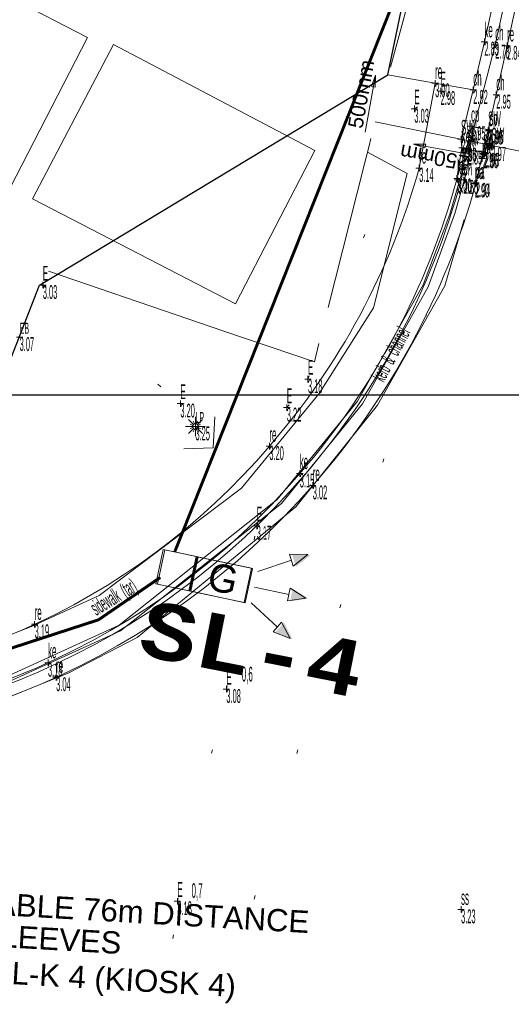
# Model space of a CAD drawing. Header units: millimetres. Extents: x -79464 to -76785, y -3788210 to -3782955.
# Tile 129 of 131: x -78659 to -78646, y -3784016 to -3783990. Entities that reach past the tile are written whole.
import ezdxf
from ezdxf.enums import TextEntityAlignment as Align

# ---------------------------------------------------------------- set-up
doc = ezdxf.new("R2010")
doc.units = ezdxf.units.MM
doc.header["$LTSCALE"] = 8
doc.header["$MEASUREMENT"] = 0
for name, pattern in [('DASHED', [0.75, 0.5, -0.25]), ('DOTX2', [0.5, 0, -0.5]), ('FPHANT', [10, 5, -1, 1, -1, 1, -1]), ('PHANTOMX2', [5, 2.5, -0.5, 0.5, -0.5, 0.5, -0.5])]:
    doc.linetypes.add(name, pattern=pattern)
doc.layers.add('AGI32-Project_1-LUMINAIRE', color=7, linetype='Continuous', lineweight=0)
for name, color, linetype in [('BUILDINGS', 7, 'Continuous'), ('DETAIL', 7, 'Continuous'), ('EDGE OF PAVING', 7, 'Continuous'), ('FENCE', 7, 'Continuous'), ('GRID', 7, 'Continuous'), ('PLL - (Lighting Layout)', 190, 'Continuous'), ('PLL - [Text]', 110, 'Continuous'), ('PREVIOUS SURVEY', 9, 'Continuous'), ('PRL - Existing', 170, 'Continuous'), ('ROAD', 7, 'Continuous'), ('STORMWATER MANHOLE', 7, 'Continuous')]:
    doc.layers.add(name, color=color, linetype=linetype)
doc.layers.add('PREVIOUS SURVEY PERIMETER', color=3, linetype='Continuous', plot=False)
doc.styles.add('AGI32-Courier New-Bold', font='courbd.ttf')
doc.styles.add('MM-STANDARD', font='MM-STANDARD', dxfattribs={"height": 1})
doc.styles.add('Style-Arial', font='arial.ttf')
doc.styles.add('Swiss1', font='txt', dxfattribs={"height": 1})
doc.styles.add('Swiss600', font='txt', dxfattribs={"height": 600})

# ---------------------------------------------------------------- blocks, each defined once
blk = doc.blocks.new('AGI32-IDptfrja-Project_1-LUMINAIRE-L2c_Symbol')
at = {"layer": 'PLL - (Lighting Layout)', "linetype": 'ByBlock', "lineweight": 0}
h = blk.add_hatch(color=256, dxfattribs=at)
h.dxf.hatch_style = 1
h.paths.add_polyline_path([(0.8038, 0.4279), (0.6366, 0.399), (0.694, 0.2985)])
h = blk.add_hatch(color=256, dxfattribs=at)
h.dxf.hatch_style = 1
h.paths.add_polyline_path([(0.8677, 0.0443), (0.7082, 0.1021), (0.7082, -0.0136)])
h = blk.add_hatch(color=256, dxfattribs=at)
h.dxf.hatch_style = 1
h.paths.add_polyline_path([(0.8038, -0.3393), (0.6366, -0.3104), (0.694, -0.21)])
for p, q in [((0.8038, 0.4279, 0.0896), (0.6366, 0.399, 0.0896)), ((0.694, 0.2985, 0.0896), (0.6366, 0.399, 0.0896)), ((0.8038, 0.4279, 0.0896), (0.694, 0.2985, 0.0896)), ((0.3825, 0.1872, 0.0896), (0.6653, 0.3487, 0.0896)), ((-0.5741, 0.2469, 0.0601), (-0.261, 0.2469, 0.0601)), ((-0.261, 0.2469), (-0.5741, 0.2469)), ((-0.5741, -0.1564, 0.0601), (-0.5741, 0.2469, 0.0601)), ((-0.5741, 0.2469), (-0.5741, -0.1564)), ((-0.5741, 0.2469), (-0.261, 0.2469)), ((-0.5741, -0.1564), (-0.5741, 0.2469)), ((-0.261, 0.2469, 0.0601), (-0.5741, 0.2469, 0.0601)), ((-0.5741, 0.2469, 0.0601), (-0.5741, -0.1564, 0.0601)), ((-0.261, -0.1564, 0.0299), (-0.2614, 0.2469, 0.0299)), ((-0.261, -0.1564, 0.0601), (-0.2614, 0.2469, 0.0601)), ((-0.2614, 0.2469, 0.0299), (-0.261, -0.1564, 0.0299)), ((-0.2614, 0.2469, 0.0601), (-0.261, -0.1564, 0.0601)), ((-0.2613, 0.2469, 0.0299), (0.261, 0.2469, 0.0299)), ((-0.2613, 0.2469, 0.0601), (0.261, 0.2469, 0.0601)), ((0.261, 0.2469, 0.0299), (-0.2613, 0.2469, 0.0299)), ((0.261, 0.2469, 0.0601), (-0.2613, 0.2469, 0.0601)), ((-0.261, 0.2469, 0.0601), (-0.261, -0.1564, 0.0601)), ((-0.261, -0.1564), (-0.261, 0.2469)), ((-0.261, 0.2469), (-0.261, -0.1564)), ((-0.261, -0.1564, 0.0601), (-0.261, 0.2469, 0.0601)), ((0.261, 0.2469, 0.0299), (0.261, -0.1564, 0.0299)), ((0.261, -0.1564, 0.0299), (0.261, 0.2469, 0.0299)), ((0.261, 0.215, 0.0601), (0.261, -0.1564, 0.0601)), ((0.261, -0.1564, 0.0601), (0.261, 0.215, 0.0601)), ((-0.5741, 0.1564), (-0.5741, 0.1564, 0.0601)), ((-0.5741, 0.1564, 0.0601), (-0.5741, 0.1564)), ((-0.2613, 0.1564, 0.0299), (-0.2613, 0.1564, 0.0601)), ((-0.2613, 0.1564, 0.0601), (-0.2613, 0.1564, 0.0299)), ((-0.261, 0.1564, 0.0601), (-0.261, 0.1564)), ((-0.261, 0.1564), (-0.261, 0.1564, 0.0601)), ((0.261, 0.1564, 0.0601), (0.261, 0.1564, 0.0299)), ((0.261, 0.1564, 0.0299), (0.261, 0.1564, 0.0601)), ((0.7082, -0.0136, 0.0896), (0.7082, 0.1021, 0.0896)), ((0.8677, 0.0443, 0.0896), (0.7082, 0.1021, 0.0896)), ((0.3825, 0.0443, 0.0896), (0.7082, 0.0443, 0.0896)), ((0.8677, 0.0443, 0.0896), (0.7082, -0.0136, 0.0896)), ((-0.261, -0.1564, 0.0601), (-0.5741, -0.1564, 0.0601)), ((-0.5741, -0.1564, 0.0601), (-0.5741, -0.1564)), ((-0.5741, -0.1564), (-0.261, -0.1564)), ((-0.5741, -0.1564), (-0.5741, -0.1564, 0.0601)), ((-0.261, -0.1564), (-0.5741, -0.1564)), ((-0.5741, -0.1564, 0.0601), (-0.261, -0.1564, 0.0601)), ((0.261, -0.1564, 0.0299), (-0.261, -0.1564, 0.0299)), ((-0.261, -0.1564, 0.0601), (-0.261, -0.1564)), ((-0.261, -0.1564), (-0.261, -0.1564, 0.0601)), ((0.261, -0.1564, 0.0601), (-0.261, -0.1564, 0.0601)), ((-0.261, -0.1564, 0.0601), (-0.261, -0.1564, 0.0299)), ((-0.261, -0.1564, 0.0299), (0.261, -0.1564, 0.0299)), ((-0.261, -0.1564, 0.0299), (-0.261, -0.1564, 0.0601)), ((-0.261, -0.1564, 0.0601), (0.261, -0.1564, 0.0601)), ((0.261, -0.1564, 0.0601), (0.261, -0.1564, 0.0299)), ((0.261, -0.1564, 0.0299), (0.261, -0.1564, 0.0601)), ((0.3825, -0.0987, 0.0896), (0.6653, -0.2602, 0.0896)), ((0.694, -0.21, 0.0896), (0.6366, -0.3104, 0.0896)), ((0.8038, -0.3393, 0.0896), (0.694, -0.21, 0.0896)), ((0.8038, -0.3393, 0.0896), (0.6366, -0.3104, 0.0896))]:
    blk.add_line(p, q, dxfattribs=at)
at = {"layer": 'PLL - [Text]', "linetype": 'ByBlock', "lineweight": 0, "insert": (-0.1051, 0.1705), "char_height": 0.2667, "attachment_point": 1, "style": 'Swiss1'}
blk.add_mtext_dynamic_manual_height_columns('F', width=0.5, gutter_width=5, heights=[0], dxfattribs=at)
blk = doc.blocks.new('AGI32-IDptfrja-Project_1-LUMINAIRE-L2c_12-1')
at = {"layer": 'AGI32-Project_1-LUMINAIRE', "color": 7, "linetype": 'ByBlock', "lineweight": 0, "xscale": 3, "yscale": 3, "zscale": 3}
blk.add_blockref('AGI32-IDptfrja-Project_1-LUMINAIRE-L2c_Symbol', (0, 0), dxfattribs=at)
blk = doc.blocks.new('AGI32-IDptfrja-Project_1-LUMINAIRE-L2c_12-2')
at = {"layer": 'AGI32-Project_1-LUMINAIRE', "color": 7, "linetype": 'ByBlock', "lineweight": 0, "xscale": 3, "yscale": 3, "zscale": 3}
blk.add_blockref('AGI32-IDptfrja-Project_1-LUMINAIRE-L2c_Symbol', (0, 0), dxfattribs=at)
blk = doc.blocks.new('AGI32-IDptfrja-Project_1-LUMINAIRE-L2c_12-3')
at = {"layer": 'AGI32-Project_1-LUMINAIRE', "color": 7, "linetype": 'ByBlock', "lineweight": 0, "xscale": 3, "yscale": 3, "zscale": 3}
blk.add_blockref('AGI32-IDptfrja-Project_1-LUMINAIRE-L2c_Symbol', (0, 0), dxfattribs=at)
blk = doc.blocks.new('AGI32-IDptfrja-Project_1-LUMINAIRE-L2c_12_Labels')
at = {"layer": 'PLL - [Text]', "linetype": 'ByBlock', "lineweight": 0, "insert": (3.601, 2.169, 15), "char_height": 1.5, "width": 7.86414, "attachment_point": 1, "style": 'AGI32-Courier New-Bold'}
blk.add_mtext('FL-6', dxfattribs=at)
blk = doc.blocks.new('AGI32-IDptfrja-Project_1-LUMINAIRE-L2c_12')
at = {"layer": 'PLL - (Lighting Layout)', "linetype": 'ByBlock', "lineweight": 0}
for q in [(-1.386, 2.401, -0.122), (-1.386, -2.401, -0.122), (2.772, 0, -0.122)]:
    blk.add_line((0, 0), q, dxfattribs=at)
at = {"layer": 'AGI32-Project_1-LUMINAIRE', "color": 7, "linetype": 'ByBlock', "lineweight": 0, "extrusion": (0.086824, -0.150384, 0.984808), "rotation": 90}
blk.add_blockref('AGI32-IDptfrja-Project_1-LUMINAIRE-L2c_12-2', (0, 4.432, -0.781), dxfattribs=at)
at = {"layer": 'AGI32-Project_1-LUMINAIRE', "color": 7, "linetype": 'ByBlock', "lineweight": 0, "extrusion": (-0.173648, 0, 0.984808), "rotation": 90}
blk.add_blockref('AGI32-IDptfrja-Project_1-LUMINAIRE-L2c_12-1', (0, 4.432, -0.781), dxfattribs=at)
at = {"layer": 'AGI32-Project_1-LUMINAIRE', "color": 7, "linetype": 'ByBlock', "lineweight": 0, "rotation": 70.90374274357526}
blk.add_blockref('AGI32-IDptfrja-Project_1-LUMINAIRE-L2c_12_Labels', (-4.416, -7.308, -15), dxfattribs=at)
at = {"layer": 'AGI32-Project_1-LUMINAIRE', "color": 7, "linetype": 'ByBlock', "lineweight": 0, "extrusion": (0.086824, 0.150384, 0.984808), "rotation": 90}
blk.add_blockref('AGI32-IDptfrja-Project_1-LUMINAIRE-L2c_12-3', (0, 4.432, -0.781), dxfattribs=at)
blk = doc.blocks.new('AGI32-IDptfrja-Project_1-LUMINAIRE-L4_Symbol')
at = {"layer": 'PLL - (Lighting Layout)', "linetype": 'ByBlock', "lineweight": 0}
h = blk.add_hatch(color=256, dxfattribs=at)
h.dxf.hatch_style = 1
h.paths.add_polyline_path([(0.7519, 0.3809), (0.5847, 0.352), (0.6421, 0.2516)])
h = blk.add_hatch(color=256, dxfattribs=at)
h.dxf.hatch_style = 1
h.paths.add_polyline_path([(0.8158, -0.0027), (0.6563, 0.0551), (0.6563, -0.0605)])
h = blk.add_hatch(color=256, dxfattribs=at)
h.dxf.hatch_style = 1
h.paths.add_polyline_path([(0.7519, -0.3863), (0.5847, -0.3574), (0.6421, -0.257)])
for p, q in [((0.7519, 0.3809, 0.0896), (0.5847, 0.352, 0.0896)), ((0.6421, 0.2516, 0.0896), (0.5847, 0.352, 0.0896)), ((0.7519, 0.3809, 0.0896), (0.6421, 0.2516, 0.0896)), ((0.3306, 0.1403, 0.0896), (0.6134, 0.3018, 0.0896)), ((-0.5741, 0.1564), (-0.5741, 0.1564, 0.0601)), ((-0.5741, 0.1564, 0.0601), (-0.261, 0.1564, 0.0601)), ((-0.261, 0.1564), (-0.5741, 0.1564)), ((-0.5741, -0.1564, 0.0601), (-0.5741, 0.1564, 0.0601)), ((-0.5741, 0.1564, 0.0601), (-0.5741, 0.1564)), ((-0.5741, 0.1564), (-0.5741, -0.1564)), ((-0.5741, 0.1564), (-0.261, 0.1564)), ((-0.5741, -0.1564), (-0.5741, 0.1564)), ((-0.261, 0.1564, 0.0601), (-0.5741, 0.1564, 0.0601)), ((-0.5741, 0.1564, 0.0601), (-0.5741, -0.1564, 0.0601)), ((-0.2613, 0.1564, 0.0299), (0.261, 0.1564, 0.0299)), ((-0.261, -0.1564, 0.0299), (-0.2613, 0.1564, 0.0299)), ((-0.2613, 0.1564, 0.0299), (-0.2613, 0.1564, 0.0601)), ((-0.2613, 0.1564, 0.0601), (0.261, 0.1564, 0.0601)), ((0.261, 0.1564, 0.0299), (-0.2613, 0.1564, 0.0299)), ((-0.261, -0.1564, 0.0601), (-0.2613, 0.1564, 0.0601)), ((-0.2613, 0.1564, 0.0601), (-0.2613, 0.1564, 0.0299)), ((-0.2613, 0.1564, 0.0299), (-0.261, -0.1564, 0.0299)), ((0.261, 0.1564, 0.0601), (-0.2613, 0.1564, 0.0601)), ((-0.2613, 0.1564, 0.0601), (-0.261, -0.1564, 0.0601)), ((-0.261, 0.1564, 0.0601), (-0.261, 0.1564)), ((-0.261, 0.1564), (-0.261, 0.1564, 0.0601)), ((-0.261, 0.1564, 0.0601), (-0.261, -0.1564, 0.0601)), ((-0.261, -0.1564), (-0.261, 0.1564)), ((-0.261, 0.1564), (-0.261, -0.1564)), ((-0.261, -0.1564, 0.0601), (-0.261, 0.1564, 0.0601)), ((0.261, 0.1564, 0.0299), (0.261, -0.1564, 0.0299)), ((0.261, 0.1564, 0.0601), (0.261, 0.1564, 0.0299)), ((0.261, 0.1564, 0.0299), (0.261, 0.1564, 0.0601)), ((0.261, 0.1564, 0.0601), (0.261, -0.1564, 0.0601)), ((0.261, -0.1564, 0.0299), (0.261, 0.1564, 0.0299)), ((0.261, -0.1564, 0.0601), (0.261, 0.1564, 0.0601)), ((0.6563, -0.0605, 0.0896), (0.6563, 0.0551, 0.0896)), ((0.8158, -0.0027, 0.0896), (0.6563, 0.0551, 0.0896)), ((0.3306, -0.0027, 0.0896), (0.6563, -0.0027, 0.0896)), ((0.8158, -0.0027, 0.0896), (0.6563, -0.0605, 0.0896)), ((-0.261, -0.1564, 0.0601), (-0.5741, -0.1564, 0.0601)), ((-0.5741, -0.1564, 0.0601), (-0.5741, -0.1564)), ((-0.5741, -0.1564), (-0.261, -0.1564)), ((-0.5741, -0.1564), (-0.5741, -0.1564, 0.0601)), ((-0.261, -0.1564), (-0.5741, -0.1564)), ((-0.5741, -0.1564, 0.0601), (-0.261, -0.1564, 0.0601)), ((0.261, -0.1564, 0.0299), (-0.261, -0.1564, 0.0299)), ((-0.261, -0.1564, 0.0601), (-0.261, -0.1564)), ((-0.261, -0.1564), (-0.261, -0.1564, 0.0601)), ((0.261, -0.1564, 0.0601), (-0.261, -0.1564, 0.0601)), ((-0.261, -0.1564, 0.0601), (-0.261, -0.1564, 0.0299)), ((-0.261, -0.1564, 0.0299), (0.261, -0.1564, 0.0299)), ((-0.261, -0.1564, 0.0299), (-0.261, -0.1564, 0.0601)), ((-0.261, -0.1564, 0.0601), (0.261, -0.1564, 0.0601)), ((0.261, -0.1564, 0.0601), (0.261, -0.1564, 0.0299)), ((0.261, -0.1564, 0.0299), (0.261, -0.1564, 0.0601)), ((0.3306, -0.1456, 0.0896), (0.6134, -0.3072, 0.0896)), ((0.6421, -0.257, 0.0896), (0.5847, -0.3574, 0.0896)), ((0.7519, -0.3863, 0.0896), (0.6421, -0.257, 0.0896)), ((0.7519, -0.3863, 0.0896), (0.5847, -0.3574, 0.0896))]:
    blk.add_line(p, q, dxfattribs=at)
at = {"layer": 'PLL - [Text]', "linetype": 'ByBlock', "lineweight": 0, "insert": (-0.1283, 0.1391), "char_height": 0.25, "attachment_point": 1, "style": 'Swiss1'}
blk.add_mtext_dynamic_manual_height_columns('G', width=0.169764, gutter_width=5, heights=[0], dxfattribs=at)
blk = doc.blocks.new('AGI32-IDptfrja-Project_1-LUMINAIRE-L4_53-1')
at = {"layer": 'AGI32-Project_1-LUMINAIRE', "color": 7, "linetype": 'ByBlock', "lineweight": 0, "xscale": 3, "yscale": 3, "zscale": 3}
blk.add_blockref('AGI32-IDptfrja-Project_1-LUMINAIRE-L4_Symbol', (0, 0), dxfattribs=at)
blk = doc.blocks.new('AGI32-IDptfrja-Project_1-LUMINAIRE-L4_53_Labels')
at = {"layer": 'PLL - [Text]', "linetype": 'ByBlock', "lineweight": 0, "insert": (0.979, -0.706, 7), "char_height": 1.5, "width": 6.16498, "attachment_point": 1, "style": 'AGI32-Courier New-Bold'}
blk.add_mtext('SL-4', dxfattribs=at)
blk = doc.blocks.new('AGI32-IDptfrja-Project_1-LUMINAIRE-L4_53')
at = {"layer": 'AGI32-Project_1-LUMINAIRE', "color": 7, "linetype": 'ByBlock', "lineweight": 0, "extrusion": (-0.258819, 0, 0.965926), "rotation": 90}
blk.add_blockref('AGI32-IDptfrja-Project_1-LUMINAIRE-L4_53-1', (0, 0), dxfattribs=at)
at = {"layer": 'PLL - [Text]', "color": 7, "linetype": 'ByBlock', "lineweight": 0, "rotation": 0.8079598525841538}
blk.add_blockref('AGI32-IDptfrja-Project_1-LUMINAIRE-L4_53_Labels', (-2.834, -0.238, -7), dxfattribs=at)

msp = doc.modelspace()

# ---------------------------------------------------------------- linework, layer by layer
at = {"layer": 'BUILDINGS', "color": 6, "lineweight": 15}
for p, q in [((-78671.236, -3783983.278, 6.728), (-78657.605, -3783990.357, 5.707)), ((-78657.605, -3783990.357, 5.707), (-78664.368, -3784003.486, 8.139)), ((-78659.085, -3783994.709, 5.108), (-78656.903, -3783990.541, 5.415)), ((-78656.903, -3783990.541, 5.415), (-78651.478, -3783993.408, 6.051)), ((-78651.478, -3783993.408, 6.051), (-78653.613, -3783997.542, 5.02)), ((-78653.613, -3783997.542, 5.02), (-78659.085, -3783994.709, 5.108))]:
    msp.add_line(p, q, dxfattribs=at)
at = {"layer": 'DETAIL', "color": 137, "lineweight": 15}
for p, q in [((-78654.175, -3784000.597, 4.246), (-78654.219, -3784001.437, 4.382)), ((-78654.219, -3784001.437, 4.382), (-78655.011, -3784001.462, 4.333))]:
    msp.add_line(p, q, dxfattribs=at)
at = {"layer": 'EDGE OF PAVING', "color": 1, "lineweight": 15}
for p, q in [((-78648.984, -3783994.029, 3.159), (-78650.057, -3783993.449, 3.226)), ((-78649.889, -3783997.658, 3.226), (-78648.984, -3783994.029, 3.159)), ((-78651.357, -3783999.963, 3.266), (-78649.889, -3783997.658, 3.226)), ((-78653.453, -3784002.524, 3.254), (-78651.357, -3783999.963, 3.266)), ((-78657.289, -3784005.42, 3.251), (-78653.453, -3784002.524, 3.254)), ((-78659.117, -3784006.262, 3.264), (-78657.289, -3784005.42, 3.251)), ((-78660.805, -3784006.911, 3.273), (-78659.117, -3784006.262, 3.264))]:
    msp.add_line(p, q, dxfattribs=at)
at = {"layer": 'FENCE', "color": 216, "linetype": 'DASHED', "lineweight": 15}
msp.add_line((-78648.386, -3783987.296, 4.879), (-78650.013, -3783993.276, 4.507), dxfattribs=at)
at = {"layer": 'FENCE', "color": 216, "lineweight": 15}
for p, q in [((-78650.137, -3783993.768, 4.522), (-78650.013, -3783993.276, 4.507)), ((-78650.137, -3783993.768, 4.645), (-78651.118, -3783997.646, 4.507)), ((-78654.876, -3783997.959, 4.827), (-78658.661, -3783996.666, 4.451)), ((-78654.876, -3783997.959, 4.517), (-78653.958, -3783998.274, 4.451)), ((-78651.487, -3783999.108, 4.329), (-78653.958, -3783998.274, 4.679)), ((-78651.363, -3783998.616, 4.664), (-78651.487, -3783999.108, 4.507)), ((-78651.363, -3783998.616, 4.713), (-78651.363, -3783998.616, 4.507))]:
    msp.add_line(p, q, dxfattribs=at)
at = {"layer": 'GRID', "color": 9}
msp.add_lwpolyline([(-79264.957, -3784000), (-77988.721, -3784000)], dxfattribs=at)
at = {"layer": 'PREVIOUS SURVEY', "lineweight": 18}
for p, q in [((-78645.25, -3783982.91), (-78646.9, -3783990.47)), ((-78646.61, -3783990.55), (-78644.93, -3783982.98)), ((-78644.63, -3783983.01), (-78646.29, -3783990.58)), ((-78647.35, -3783993.41), (-78646.61, -3783990.55)), ((-78646.9, -3783990.47), (-78647.2, -3783991.77)), ((-78646.813, -3783990.47), (-78646.987, -3783990.47)), ((-78646.9, -3783990.383), (-78646.9, -3783990.557)), ((-78646.523, -3783990.55), (-78646.697, -3783990.55)), ((-78646.61, -3783990.463), (-78646.61, -3783990.637)), ((-78646.29, -3783990.58), (-78646.58, -3783991.9)), ((-78646.203, -3783990.58), (-78646.377, -3783990.58)), ((-78646.29, -3783990.493), (-78646.29, -3783990.667)), ((-78648.23, -3783991.59), (-78649.504, -3783991.364)), ((-78648.23, -3783991.59), (-78648.66, -3783993.88)), ((-78648.143, -3783991.59), (-78648.317, -3783991.59)), ((-78648.23, -3783991.503), (-78648.23, -3783991.677)), ((-78648.23, -3783991.59), (-78647.2, -3783991.77)), ((-78647.993, -3783991.8), (-78648.167, -3783991.8)), ((-78648.08, -3783991.713), (-78648.08, -3783991.887)), ((-78647.2, -3783991.77), (-78647.53, -3783993.1)), ((-78647.113, -3783991.77), (-78647.287, -3783991.77)), ((-78647.2, -3783991.683), (-78647.2, -3783991.857)), ((-78646.58, -3783991.9), (-78647.13, -3783994.3)), ((-78646.493, -3783991.9), (-78646.667, -3783991.9)), ((-78646.58, -3783991.813), (-78646.58, -3783991.987)), ((-78648.703, -3783992.28), (-78648.877, -3783992.28)), ((-78648.79, -3783992.193), (-78648.79, -3783992.367)), ((-78647.26, -3783992.663), (-78647.26, -3783992.837)), ((-78647.261, -3783992.755), (-78647.381, -3783993.375)), ((-78647.261, -3783992.755), (-78647.381, -3783993.375)), ((-78647.173, -3783992.75), (-78647.347, -3783992.75)), ((-78647.26, -3783992.75), (-78646.77, -3783992.85)), ((-78647.26, -3783992.75), (-78646.77, -3783992.85)), ((-78646.77, -3783992.85), (-78646.89, -3783993.47)), ((-78646.77, -3783992.85), (-78646.89, -3783993.47)), ((-78646.713, -3783992.87), (-78646.887, -3783992.87)), ((-78646.683, -3783992.85), (-78646.857, -3783992.85)), ((-78646.8, -3783992.783), (-78646.8, -3783992.957)), ((-78646.77, -3783992.763), (-78646.77, -3783992.937)), ((-78647.443, -3783993.1), (-78647.617, -3783993.1)), ((-78647.53, -3783993.013), (-78647.53, -3783993.187)), ((-78647.53, -3783993.1), (-78647.51, -3783993.33)), ((-78647.51, -3783993.243), (-78647.51, -3783993.417)), ((-78646.71, -3783993.223), (-78646.71, -3783993.397)), ((-78647.64, -3783994.16), (-78647.51, -3783993.33)), ((-78647.413, -3783993.33), (-78647.587, -3783993.33)), ((-78647.521, -3783994.179), (-78647.391, -3783993.349)), ((-78647.293, -3783993.37), (-78647.467, -3783993.37)), ((-78647.263, -3783993.41), (-78647.437, -3783993.41)), ((-78647.38, -3783993.283), (-78647.38, -3783993.457)), ((-78647.38, -3783993.37), (-78646.89, -3783993.47)), ((-78647.38, -3783993.37), (-78646.89, -3783993.47)), ((-78647.35, -3783993.323), (-78647.35, -3783993.497)), ((-78646.853, -3783993.49), (-78647.027, -3783993.49)), ((-78646.833, -3783993.51), (-78647.007, -3783993.51)), ((-78646.803, -3783993.47), (-78646.977, -3783993.47)), ((-78646.94, -3783993.403), (-78646.94, -3783993.577)), ((-78646.92, -3783993.423), (-78646.92, -3783993.597)), ((-78646.89, -3783993.383), (-78646.89, -3783993.557)), ((-78646.623, -3783993.31), (-78646.797, -3783993.31)), ((-78646.873, -3783993.62), (-78647.047, -3783993.62)), ((-78646.96, -3783993.533), (-78646.96, -3783993.707)), ((-78648.573, -3783993.88), (-78648.747, -3783993.88)), ((-78648.66, -3783993.793), (-78648.66, -3783993.967)), ((-78647.553, -3783994.16), (-78647.727, -3783994.16)), ((-78647.533, -3783994.2), (-78647.707, -3783994.2)), ((-78647.64, -3783994.073), (-78647.64, -3783994.247)), ((-78647.62, -3783994.113), (-78647.62, -3783994.287)), ((-78647.373, -3783994.2), (-78647.547, -3783994.2)), ((-78647.46, -3783994.113), (-78647.46, -3783994.287)), ((-78647.073, -3783994.3), (-78647.247, -3783994.3)), ((-78647.043, -3783994.28), (-78647.217, -3783994.28)), ((-78647.16, -3783994.213), (-78647.16, -3783994.387)), ((-78647.13, -3783994.193), (-78647.13, -3783994.367)), ((-78658.81, -3783996.953), (-78658.81, -3783997.127)), ((-78658.723, -3783997.04), (-78658.897, -3783997.04)), ((-78659.349, -3783998.445), (-78659.523, -3783998.445)), ((-78651.573, -3783999.58), (-78651.747, -3783999.58)), ((-78651.66, -3783999.493), (-78651.66, -3783999.667)), ((-78655.1, -3784000.153), (-78655.1, -3784000.327)), ((-78655.013, -3784000.24), (-78655.187, -3784000.24)), ((-78652.143, -3784000.35), (-78652.317, -3784000.35)), ((-78652.23, -3784000.263), (-78652.23, -3784000.437)), ((-78654.747, -3784000.805), (-78654.881, -3784000.671)), ((-78654.694, -3784000.594), (-78654.694, -3784000.783)), ((-78654.507, -3784000.671), (-78654.641, -3784000.805)), ((-78654.958, -3784000.858), (-78654.769, -3784000.858)), ((-78654.747, -3784000.911), (-78654.881, -3784001.045)), ((-78654.763, -3784000.829), (-78654.834, -3784000.8)), ((-78654.834, -3784000.916), (-78654.763, -3784000.887)), ((-78654.607, -3784000.858), (-78654.781, -3784000.858)), ((-78654.752, -3784000.718), (-78654.723, -3784000.789)), ((-78654.723, -3784000.927), (-78654.752, -3784000.999)), ((-78654.694, -3784000.771), (-78654.694, -3784000.945)), ((-78654.694, -3784000.933), (-78654.694, -3784001.122)), ((-78654.636, -3784000.718), (-78654.665, -3784000.789)), ((-78654.665, -3784000.927), (-78654.636, -3784000.998)), ((-78654.507, -3784001.045), (-78654.641, -3784000.911)), ((-78654.625, -3784000.829), (-78654.554, -3784000.8)), ((-78654.554, -3784000.916), (-78654.625, -3784000.887)), ((-78654.619, -3784000.858), (-78654.43, -3784000.858)), ((-78652.613, -3784001.39), (-78652.787, -3784001.39)), ((-78652.7, -3784001.303), (-78652.7, -3784001.477)), ((-78651.793, -3784002.13), (-78651.967, -3784002.13)), ((-78651.88, -3784002.043), (-78651.88, -3784002.217)), ((-78651.443, -3784002.45), (-78651.617, -3784002.45)), ((-78651.53, -3784002.363), (-78651.53, -3784002.537)), ((-78652.953, -3784003.54), (-78653.127, -3784003.54)), ((-78653.04, -3784003.453), (-78653.04, -3784003.627)), ((-78658.943, -3784006.2), (-78659.117, -3784006.2)), ((-78659.03, -3784006.113), (-78659.03, -3784006.287)), ((-78658.583, -3784007.24), (-78658.757, -3784007.24)), ((-78658.67, -3784007.153), (-78658.67, -3784007.327)), ((-78658.45, -3784007.543), (-78658.45, -3784007.717)), ((-78658.363, -3784007.63), (-78658.537, -3784007.63)), ((-78653.86, -3784007.863), (-78653.86, -3784008.037)), ((-78653.773, -3784007.95), (-78653.947, -3784007.95)), ((-78655.093, -3784013.68), (-78655.267, -3784013.68)), ((-78655.18, -3784013.593), (-78655.18, -3784013.767)), ((-78647.443, -3784013.9), (-78647.617, -3784013.9)), ((-78647.53, -3784013.813), (-78647.53, -3784013.987))]:
    msp.add_line(p, q, dxfattribs=at)
at = {"layer": 'PREVIOUS SURVEY', "linetype": 'DOTX2', "lineweight": 18}
for p, q in [((-78648.79, -3783992.28), (-78648.08, -3783991.8)), ((-78648.79, -3783992.28), (-78648.08, -3783991.8)), ((-78648.08, -3783991.8), (-78640.8, -3783992.96)), ((-78648.08, -3783991.8), (-78640.8, -3783992.96)), ((-78651.66, -3783999.58), (-78648.79, -3783992.28)), ((-78651.66, -3783999.58), (-78648.79, -3783992.28)), ((-78646.845, -3783993.137), (-78639.555, -3783994.728)), ((-78646.845, -3783993.137), (-78639.555, -3783994.728)), ((-78655.43, -3784021.49), (-78647.165, -3783993.414)), ((-78655.43, -3784021.49), (-78647.165, -3783993.414)), ((-78658.81, -3783997.04), (-78655.1, -3784000.24)), ((-78658.81, -3783997.04), (-78655.1, -3784000.24)), ((-78652.23, -3784000.35), (-78651.66, -3783999.58)), ((-78652.23, -3784000.35), (-78651.66, -3783999.58)), ((-78655.1, -3784000.24), (-78652.23, -3784000.35)), ((-78655.1, -3784000.24), (-78652.23, -3784000.35)), ((-78653.04, -3784003.54), (-78652.23, -3784000.35)), ((-78653.04, -3784003.54), (-78652.23, -3784000.35)), ((-78653.86, -3784007.95), (-78653.04, -3784003.54)), ((-78653.86, -3784007.95), (-78653.04, -3784003.54)), ((-78655.18, -3784013.68), (-78653.86, -3784007.95)), ((-78655.18, -3784013.68), (-78653.86, -3784007.95)), ((-78655.79, -3784018.76), (-78655.18, -3784013.68)), ((-78655.79, -3784018.76), (-78655.18, -3784013.68))]:
    msp.add_line(p, q, dxfattribs=at)
at = {"layer": 'PREVIOUS SURVEY', "lineweight": 9}
msp.add_lwpolyline([(-78654.723, -3784000.927), (-78654.747, -3784000.911), (-78654.763, -3784000.887), (-78654.769, -3784000.858), (-78654.763, -3784000.829), (-78654.747, -3784000.805), (-78654.723, -3784000.789), (-78654.694, -3784000.783), (-78654.665, -3784000.789), (-78654.641, -3784000.805), (-78654.625, -3784000.829), (-78654.619, -3784000.858), (-78654.62, -3784000.873), (-78654.625, -3784000.887), (-78654.631, -3784000.9), (-78654.641, -3784000.911), (-78654.652, -3784000.921), (-78654.665, -3784000.927), (-78654.679, -3784000.932), (-78654.694, -3784000.933), (-78654.709, -3784000.932), (-78654.723, -3784000.927), (-78654.736, -3784000.921), (-78654.747, -3784000.911), (-78654.757, -3784000.9), (-78654.763, -3784000.887), (-78654.768, -3784000.873), (-78654.769, -3784000.858), (-78654.768, -3784000.843), (-78654.763, -3784000.829), (-78654.757, -3784000.816), (-78654.747, -3784000.805), (-78654.736, -3784000.795), (-78654.723, -3784000.789), (-78654.709, -3784000.784), (-78654.694, -3784000.783), (-78654.679, -3784000.784), (-78654.665, -3784000.789), (-78654.652, -3784000.795), (-78654.641, -3784000.805), (-78654.631, -3784000.816), (-78654.625, -3784000.829), (-78654.62, -3784000.843), (-78654.619, -3784000.858), (-78654.625, -3784000.887), (-78654.641, -3784000.911), (-78654.665, -3784000.927), (-78654.694, -3784000.933), (-78654.723, -3784000.927)], dxfattribs=at)
at = {"layer": 'PREVIOUS SURVEY', "lineweight": 18}
msp.add_circle((-78654.694, -3784000.858), 0.0752, dxfattribs=at)
for centre, radius, start, end in [((-78667.367, -3783988.658, 3.16), 19.422, 319.0403, 344.4037), ((-78667.165, -3783988.885, 3.162), 20.225, 319.0854, 344.883), ((-78667.165, -3783988.885, 3.162), 20.345, 319.0854, 344.883), ((-78667.201, -3783988.727, 3.161), 20.831, 318.7916, 344.4812), ((-78666.845, -3783989.345, 3.165), 18.579, 267.7956, 319.5845), ((-78666.874, -3783989.272, 3.164), 19.872, 267.8072, 319.3866), ((-78666.874, -3783989.272, 3.164), 19.752, 267.8072, 319.3866), ((-78666.953, -3783989.058, 3.163), 20.426, 267.8762, 319.0329)]:
    msp.add_arc(centre, radius, start, end, dxfattribs=at)
at = {"layer": 'PREVIOUS SURVEY PERIMETER', "color": 3}
msp.add_lwpolyline([(-78718.25, -3783965.651), (-78707.26, -3783977.713), (-78706.54, -3783976.823), (-78690.603, -3783992.62), (-78681.603, -3784001.05), (-78660.767, -3784001.822), (-78658.897, -3783997.04), (-78649.504, -3783991.364), (-78648.096, -3783984.564), (-78637.8, -3783933.443), (-78623.183, -3783936.61), (-78572.413, -3783950.48), (-78556.867, -3783951.89), (-78544.567, -3783891.82), (-78526.983, -3783894.69), (-78539.71, -3783955.377), (-78556.753, -3784030.56), (-78532.883, -3784033.78), (-78535.64, -3784057.903), (-78522.43, -3784054.883), (-78518.343, -3784056.64), (-78518.753, -3784062.328), (-78486.153, -3784053.822)], dxfattribs=at)
at = {"layer": 'PRL - Existing', "linetype": 'FPHANT', "const_width": 0.08, "elevation": 6.727}
for points in [[(-78644.644, -3783977.531), (-78655.253, -3784004.247)], [(-78655.641, -3784004.933), (-78657.308, -3784006.078), (-78664.434, -3784008.401), (-78676.231, -3784031.283)]]:
    msp.add_lwpolyline(points, dxfattribs=at)
at = {"layer": 'ROAD', "color": 7, "lineweight": 15}
for p, q in [((-78647.507, -3783994.007, 3.06), (-78647.468, -3783993.351, 3.031)), ((-78647.468, -3783993.351, 3.031), (-78647.292, -3783993.354, 3.004)), ((-78647.292, -3783993.354, 3.004), (-78647.386, -3783993.992, 3.014)), ((-78647.836, -3783995.129, 3.059), (-78647.507, -3783994.007, 3.06)), ((-78647.386, -3783993.992, 3.014), (-78647.699, -3783995.104, 3.036)), ((-78647.699, -3783995.104, 3.036), (-78648.414, -3783997.085, 3.026)), ((-78648.549, -3783997.033, 3.172), (-78647.836, -3783995.129, 3.059)), ((-78650.319, -3784000.172, 3.182), (-78648.549, -3783997.033, 3.172)), ((-78648.414, -3783997.085, 3.026), (-78650.188, -3784000.248, 3.033)), ((-78652.488, -3784002.829, 3.201), (-78650.319, -3784000.172, 3.182)), ((-78650.188, -3784000.248, 3.033), (-78652.375, -3784002.934, 3.06)), ((-78656.749, -3784006.224, 3.22), (-78652.488, -3784002.829, 3.201)), ((-78652.375, -3784002.934, 3.06), (-78656.711, -3784006.38, 3.054)), ((-78660.523, -3784007.95, 3.229), (-78656.749, -3784006.224, 3.22)), ((-78656.711, -3784006.38, 3.054), (-78660.542, -3784008.113, 3.082))]:
    msp.add_line(p, q, dxfattribs=at)
at = {"layer": 'ROAD', "color": 7, "linetype": 'PHANTOMX2', "lineweight": 15}
for p, q in [((-78647.97, -3783997.06, 3.05), (-78647.45, -3783995.27, 3.03)), ((-78649.78, -3784000.28, 3.07), (-78647.97, -3783997.06, 3.05)), ((-78651.99, -3784003.03, 3.08), (-78649.78, -3784000.28, 3.07)), ((-78656.27, -3784006.56, 3.08), (-78651.99, -3784003.03, 3.08)), ((-78658.11, -3784007.51, 3.1), (-78656.27, -3784006.56, 3.08)), ((-78660.45, -3784008.46, 3.11), (-78658.11, -3784007.51, 3.1))]:
    msp.add_line(p, q, dxfattribs=at)
at = {"layer": 'STORMWATER MANHOLE', "color": 216, "lineweight": 15}
for p, q in [((-78639.385, -3783994.762, 2.977), (-78649.845, -3783992.628, 3.026)), ((-78647.295, -3783993.383, 2.456), (-78647.185, -3783992.777, 2.683)), ((-78646.71, -3783992.853, 2.456), (-78647.185, -3783992.777, 2.683)), ((-78646.71, -3783992.853, 2.683), (-78646.82, -3783993.459, 2.456)), ((-78647.295, -3783993.383, 2.683), (-78646.82, -3783993.459, 2.456))]:
    msp.add_line(p, q, dxfattribs=at)
for points in [[(-78650.119, -3783992.906), (-78649.841, -3783991.368), (-78649.843, -3783991.697), (-78649.945, -3783991.67), (-78649.841, -3783991.368)], [(-78647.272, -3783993.511), (-78648.809, -3783993.233), (-78648.481, -3783993.235), (-78648.507, -3783993.337), (-78648.809, -3783993.233)]]:
    msp.add_lwpolyline(points, dxfattribs=at)

# ---------------------------------------------------------------- block references
at = {"layer": 'AGI32-Project_1-LUMINAIRE', "color": 7, "linetype": 'Continuous', "lineweight": 0, "xscale": 1.007649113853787, "yscale": 1.007649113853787, "zscale": 1.007649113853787}
for name, p, rotation in [('AGI32-IDptfrja-Project_1-LUMINAIRE-L2c_12', (-78639.263, -3784005.137, 15.115), 257.3805296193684), ('AGI32-IDptfrja-Project_1-LUMINAIRE-L4_53', (-78653.978, -3784005.002, 7.054), 347.965391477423)]:
    msp.add_blockref(name, p, dxfattribs=dict(at, rotation=rotation))

# ---------------------------------------------------------------- texts
at = {"layer": 'PREVIOUS SURVEY', "style": 'MM-STANDARD', "width": 0.4}
for s, height, p in [('ke', 0.4, (-78646.9, -3783990.47, 4.879)), ('ch', 0.4, (-78646.61, -3783990.55, 4.879)), ('re', 0.4, (-78646.29, -3783990.58, 4.879)), ('re', 0.4, (-78648.23, -3783991.59, 6.051)), ('E', 0.4, (-78648.08, -3783991.8, 6.051)), ('ch', 0.4, (-78647.2, -3783991.77, 6.051)), ('ch', 0.4, (-78646.58, -3783991.9, 4.879)), ('E', 0.4, (-78648.79, -3783992.28, 6.051)), ('cp', 0.4, (-78647.26, -3783992.75, 6.051)), ('SW', 0.4, (-78646.8, -3783992.87, 6.051)), ('cp', 0.4, (-78646.77, -3783992.85, 6.051)), ('SW', 0.4, (-78647.53, -3783993.1, 6.051)), ('ke', 0.4, (-78647.51, -3783993.33, 6.051)), ('SW', 0.4, (-78647.38, -3783993.37, 6.051)), ('ch', 0.4, (-78647.35, -3783993.41, 6.051)), ('SW', 0.4, (-78646.94, -3783993.49, 6.051)), ('SW', 0.4, (-78646.71, -3783993.31, 6.051)), ('pa', 0.4, (-78646.96, -3783993.62, 6.051)), ('re', 0.4, (-78646.92, -3783993.51, 6.051)), ('cp', 0.4, (-78646.89, -3783993.47, 6.051)), ('re', 0.4, (-78648.66, -3783993.88, 6.051)), ('ke', 0.4, (-78647.64, -3783994.16, 6.051)), ('ke', 0.4, (-78647.62, -3783994.2, 6.051)), ('ch', 0.4, (-78647.46, -3783994.2, 6.051)), ('pa', 0.4, (-78647.16, -3783994.3, 6.051)), ('pa', 0.4, (-78647.13, -3783994.28, 6.051)), ('E', 0.4, (-78658.81, -3783997.04, 3.188)), ('EB', 0.3, (-78659.436, -3783998.445, 4.42)), ('E', 0.4, (-78651.66, -3783999.58, 3.17)), ('E', 0.4, (-78655.1, -3784000.24, 3.17)), ('E', 0.4, (-78652.23, -3784000.35, 3.17)), ('LP', 0.3, (-78654.694, -3784000.858, 3.17)), ('re', 0.4, (-78652.7, -3784001.39, 3.17)), ('ke', 0.4, (-78651.88, -3784002.13, 3.17)), ('re', 0.4, (-78651.53, -3784002.45, 3.17)), ('E', 0.4, (-78653.04, -3784003.54, 3.17)), ('re', 0.4, (-78659.03, -3784006.2, 4.566)), ('ke', 0.4, (-78658.67, -3784007.24, 4.566)), ('re', 0.4, (-78658.45, -3784007.63, 4.566)), ('0,6', 0.4, (-78653.444, -3784007.865, 4.566)), ('E', 0.4, (-78653.86, -3784007.95, 4.566)), ('E', 0.4, (-78655.18, -3784013.68, 4.566)), ('0,7', 0.4, (-78654.799, -3784013.711, 4.566)), ('ss', 0.4, (-78647.53, -3784013.9, 4.566))]:
    msp.add_text(s, height=height, dxfattribs=at).set_placement(p, align=Align.BOTTOM_LEFT)
for s, p in [('2.83', (-78646.9, -3783990.47, 4.879)), ('2.83', (-78646.9, -3783990.47, 4.879)), ('2.78', (-78646.61, -3783990.55, 4.879)), ('2.78', (-78646.61, -3783990.55, 4.879)), ('2.84', (-78646.29, -3783990.58, 4.879)), ('2.84', (-78646.29, -3783990.58, 4.879)), ('3.00', (-78648.23, -3783991.59, 6.051)), ('3.00', (-78648.23, -3783991.59, 6.051)), ('2.98', (-78648.08, -3783991.8, 6.051)), ('2.98', (-78648.08, -3783991.8, 6.051)), ('2.92', (-78647.2, -3783991.77, 6.051)), ('2.92', (-78647.2, -3783991.77, 6.051)), ('2.95', (-78646.58, -3783991.9, 4.879)), ('2.95', (-78646.58, -3783991.9, 4.879)), ('3.03', (-78648.79, -3783992.28, 6.051)), ('3.03', (-78648.79, -3783992.28, 6.051)), ('2.95', (-78647.26, -3783992.75, 6.051)), ('2.95', (-78647.26, -3783992.75, 6.051)), ('2.98', (-78646.8, -3783992.87, 6.051)), ('2.98', (-78646.8, -3783992.87, 6.051)), ('2.96', (-78646.77, -3783992.85, 6.051)), ('2.96', (-78646.77, -3783992.85, 6.051)), ('2.97', (-78647.53, -3783993.1, 6.051)), ('2.97', (-78647.53, -3783993.1, 6.051)), ('2.96', (-78647.51, -3783993.33, 6.051)), ('2.96', (-78647.51, -3783993.33, 6.051)), ('2.86', (-78647.5, -3783993.33, 6.051)), ('2.86', (-78647.5, -3783993.33, 6.051)), ('2.98', (-78647.38, -3783993.37, 6.051)), ('2.98', (-78647.38, -3783993.37, 6.051)), ('2.85', (-78647.35, -3783993.41, 6.051)), ('2.85', (-78647.35, -3783993.41, 6.051)), ('2.97', (-78646.94, -3783993.49, 6.051)), ('2.97', (-78646.94, -3783993.49, 6.051)), ('2.86', (-78646.92, -3783993.51, 6.051)), ('2.86', (-78646.92, -3783993.51, 6.051)), ('2.93', (-78646.89, -3783993.47, 6.051)), ('2.93', (-78646.89, -3783993.47, 6.051)), ('2.97', (-78646.71, -3783993.31, 6.051)), ('2.97', (-78646.71, -3783993.31, 6.051)), ('2.88', (-78646.96, -3783993.62, 6.051)), ('2.88', (-78646.96, -3783993.62, 6.051)), ('3.14', (-78648.66, -3783993.88, 6.051)), ('3.14', (-78648.66, -3783993.88, 6.051)), ('3.00', (-78647.64, -3783994.16, 6.051)), ('3.00', (-78647.64, -3783994.16, 6.051)), ('3.10', (-78647.62, -3783994.2, 6.051)), ('3.10', (-78647.62, -3783994.2, 6.051)), ('2.85', (-78647.46, -3783994.2, 6.051)), ('2.85', (-78647.46, -3783994.2, 6.051)), ('2.90', (-78647.16, -3783994.3, 6.051)), ('2.90', (-78647.16, -3783994.3, 6.051)), ('2.94', (-78647.13, -3783994.28, 6.051)), ('2.94', (-78647.13, -3783994.28, 6.051)), ('3.03', (-78658.81, -3783997.04, 3.188)), ('3.03', (-78658.81, -3783997.04, 3.188)), ('3.07', (-78659.436, -3783998.445, 4.42)), ('3.18', (-78651.66, -3783999.58, 3.17)), ('3.18', (-78651.66, -3783999.58, 3.17)), ('3.20', (-78655.1, -3784000.24, 3.17)), ('3.20', (-78655.1, -3784000.24, 3.17)), ('3.22', (-78652.23, -3784000.35, 3.17)), ('3.22', (-78652.23, -3784000.35, 3.17)), ('3.25', (-78654.694, -3784000.858, 3.17)), ('3.20', (-78652.7, -3784001.39, 3.17)), ('3.20', (-78652.7, -3784001.39, 3.17)), ('3.15', (-78651.88, -3784002.13, 3.17)), ('3.15', (-78651.88, -3784002.13, 3.17)), ('3.02', (-78651.53, -3784002.45, 3.17)), ('3.02', (-78651.53, -3784002.45, 3.17)), ('3.17', (-78653.04, -3784003.54, 3.17)), ('3.17', (-78653.04, -3784003.54, 3.17)), ('3.19', (-78659.03, -3784006.2, 4.566)), ('3.19', (-78659.03, -3784006.2, 4.566)), ('3.18', (-78658.67, -3784007.24, 4.566)), ('3.18', (-78658.67, -3784007.24, 4.566)), ('3.04', (-78658.45, -3784007.63, 4.566)), ('3.04', (-78658.45, -3784007.63, 4.566)), ('3.08', (-78653.86, -3784007.95, 4.566)), ('3.08', (-78653.86, -3784007.95, 4.566)), ('3.18', (-78655.18, -3784013.68, 4.566)), ('3.18', (-78655.18, -3784013.68, 4.566)), ('3.23', (-78647.53, -3784013.9, 4.566)), ('3.23', (-78647.53, -3784013.9, 4.566))]:
    msp.add_text(s, height=0.375, dxfattribs=at).set_placement(p, align=Align.TOP_LEFT)
for s, rotation, p in [('kerb  &  channel', 62, (-78649.506, -3783999.739, 6.051)), ('sidewalk  (tar)', 31, (-78657.308, -3784006.078, 4.566))]:
    msp.add_text(s, height=0.4, rotation=rotation, dxfattribs=at).set_placement(p, align=Align.BOTTOM_LEFT)
at = {"layer": 'PRL - Existing', "char_height": 0.6, "attachment_point": 1, "rotation": 356.6671, "style": 'Swiss600'}
for s, width, insert in [('16mm² 2C CABLE 76m DISTANCE  ', 14.22983, (-78664.813, -3784013.171, 6.727)), ('1x 160mm² SLEEVES ', 8.26233, (-78664.905, -3784014.026, 6.727)), ('FED FROM SL-K 4 (KIOSK 4)   ', 10.81866, (-78664.789, -3784015.015, 6.727))]:
    msp.add_mtext_dynamic_manual_height_columns(s, width=width, gutter_width=1, heights=[0], dxfattribs=dict(at, insert=insert))
at = {"layer": 'STORMWATER MANHOLE', "color": 1, "style": 'Style-Arial'}
for s, rotation, p in [('500mm', 80, (-78650.073, -3783992.853, 3.258)), ('250mm', 170, (-78647.279, -3783993.444, 2.979))]:
    msp.add_text(s, height=0.4, rotation=rotation, dxfattribs=at).set_placement(p, align=Align.BOTTOM_LEFT)

doc.saveas('drawing.dxf')
